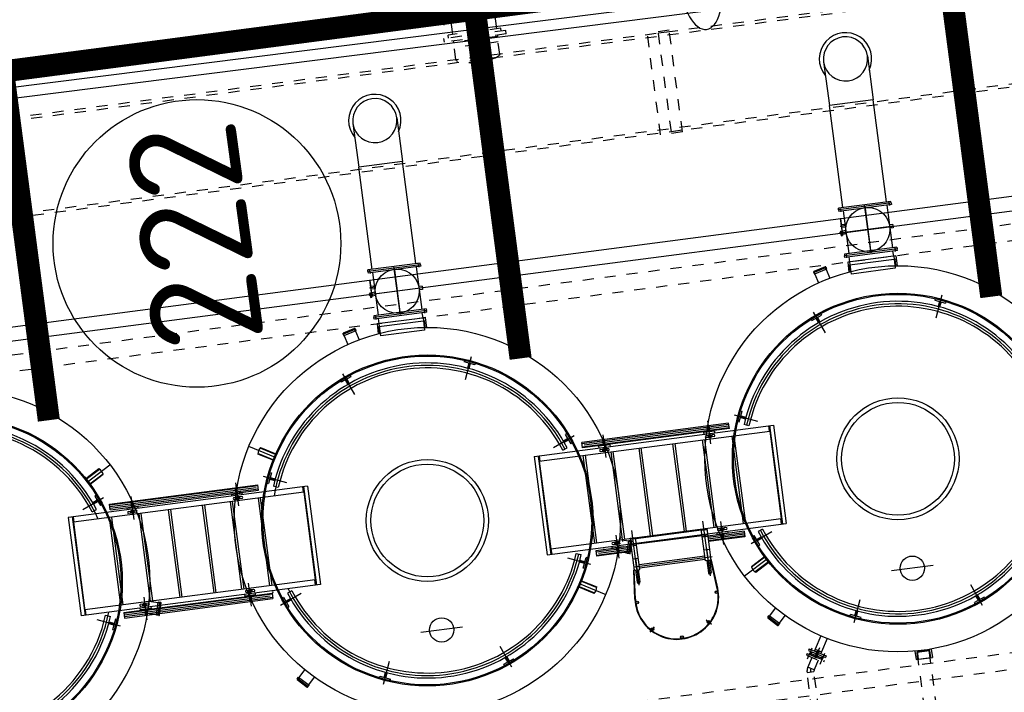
# Model space of a CAD drawing. Header units: metres. Extents: x 118052 to 118564, y 454784 to 455719.
# Tile 71 of 160: x 118263 to 118272, y 455273 to 455279. Entities that reach past the tile are written whole.
import ezdxf

# ---------------------------------------------------------------- set-up
doc = ezdxf.new("R2010")
doc.units = ezdxf.units.M
doc.header["$LTSCALE"] = 0.5
for name, pattern in [('DASHED', [19.05, 12.7, -6.35]), ('Tauw_HIDDEN3', [2.8, 2, -0.8]), ('Tauw_L_Center2', [6.499, 4, -0.833, 0.833, -0.833])]:
    doc.linetypes.add(name, pattern=pattern)
for name, color, linetype in [('_gebouwen', 7, 'Continuous'), ('_ob10', 7, 'Continuous'), ('A06-001-01', 7, 'Continuous'), ('EL_N_A_EB00----REVISIE~-_-----', 1, 'Continuous'), ('GRAAFWERKZAAMHEDEN', 6, 'Continuous'), ('KABELLOOP', 6, 'Continuous'), ('Koningsstal VIEUWPORT', 254, 'Continuous'), ('ME_N_A_EB00----kunstof-put~-_-----', 135, 'Continuous'), ('ME_N_H_EB00X---ALG_Stramien~-_-----', 135, 'Tauw_HIDDEN3'), ('ZU_N_-_AL999---LLVpvc400_zbr11__18_^100~-_-----', 7, 'Continuous'), ('ZU_N_-_EL999---LLVpvc400_zbr11~H_-----', 2, 'Tauw_L_Center2'), ('ZU_N_-_EL999---LLVpvc400_zbr11~W_-----', 2, 'Continuous')]:
    doc.layers.add(name, color=color, linetype=linetype)
doc.styles.add('ISOCPEUR', font='isocpeur.ttf', dxfattribs={"height": 2.5})
doc.styles.add('TAUW-ISOCP', font='tcb_isocp.shx')

# ---------------------------------------------------------------- blocks, each defined once
blk = doc.blocks.new('A$C6DFC50BF')
at = {"layer": 'GRAAFWERKZAAMHEDEN', "extrusion": (0, 0, -1)}
blk.add_ellipse((79919.1, -82922.2), major_axis=(451.5, 0), ratio=0.433042, dxfattribs=at)
at = {"layer": 'KABELLOOP', "linetype": 'DASHED', "const_width": 200}
for points in [[(79917.8, -55943.8), (79917.8, -91749.9), (53597.7, -91754.5), (53597.7, -89649.9)], [(76730.2, -76554.1), (79917.8, -76554.1)], [(76730.2, -80864.1), (79917.8, -80864.1)], [(76730.2, -85164.1), (79917.8, -85164.1)]]:
    blk.add_lwpolyline(points, dxfattribs=at)
blk = doc.blocks.new('Leidingen')
at = {"layer": 'ME_N_A_EB00----kunstof-put~-_-----'}
for points in [[(-187531, -21785), (-187536.1, -21780), (-187536.5, -21785)], [(-187521.5, -21835), (-187521.5, -21840), (-187526.5, -21835)], [(-187491.5, -21835), (-187491.5, -21840), (-187486.5, -21835)], [(-187521.5, -22435), (-187521.5, -22430), (-187526.5, -22435)], [(-187491.5, -22435), (-187491.5, -22430), (-187486.5, -22435)], [(-187531, -22485), (-187536.1, -22490), (-187536.5, -22485)]]:
    blk.add_hatch(color=256, dxfattribs=at).paths.add_polyline_path(points)
for p, q in [((-184621.5, -30635), (-184621.5, -13635)), ((-187296.4, -18949.3), (-187296.2, -16763.9)), ((-186396.2, -16764), (-187296.2, -16763.9)), ((-186396.4, -18949.4), (-186396.2, -16764)), ((-186396.2, -16799), (-187296.2, -16798.9)), ((-187296.2, -16803.9), (-187246.2, -16803.9)), ((-187296.2, -16808.9), (-187246.2, -16808.9)), ((-187246.2, -16803.9), (-187291.2, -16803.9)), ((-186446.2, -16804), (-187253.7, -16803.9)), ((-187246.4, -18909.3), (-187246.2, -16803.9)), ((-186446.4, -18909.4), (-186446.2, -16804)), ((-186396.2, -16804), (-186446.2, -16804)), ((-186446.2, -16804), (-186401.2, -16804)), ((-186396.2, -16809), (-186446.2, -16809)), ((-187434.1, -17103.6), (-187351.2, -16903.6)), ((-186341.9, -16903.6), (-186259, -17103.6)), ((-187462.9, -17042.7), (-187457.2, -17028.8)), ((-187364.8, -17067.1), (-187457.2, -17028.8)), ((-187417.9, -17045.1), (-187399.8, -17001.2)), ((-187404.1, -17050.8), (-187385.9, -17006.9)), ((-187319.3, -16984.1), (-187334.7, -17026.4)), ((-186373.7, -16984.1), (-186358.3, -17026.4)), ((-186235.8, -17028.8), (-186328.2, -17067)), ((-186288.9, -17050.8), (-186307.1, -17006.9)), ((-186275.1, -17045), (-186293.2, -17001.2)), ((-186230.1, -17042.6), (-186235.8, -17028.8)), ((-186124, -16999.5), (-186049.8, -17128.1)), ((-186119.9, -16997.2), (-186044.7, -17127.4)), ((-186101.6, -16975.4), (-185971.6, -17200.6)), ((-186073.5, -16970.4), (-185998.3, -17100.6)), ((-185995.2, -17096.6), (-186069.5, -16968)), ((-187370.6, -17080.9), (-187462.9, -17042.7)), ((-187370.6, -17080.9), (-187364.8, -17067.1)), ((-186322.4, -17080.9), (-186328.2, -17067)), ((-186230.1, -17042.6), (-186322.4, -17080.9)), ((-187366.2, -17150.9), (-187366.4, -18505.9)), ((-187316.2, -17150.9), (-187366.2, -17150.9)), ((-187356.4, -18505.9), (-187356.2, -17150.9)), ((-187341.4, -18485.9), (-187341.2, -17150.9)), ((-187326.4, -18505.9), (-187326.2, -17150.9)), ((-187316.2, -17150.9), (-187316.4, -18505.9)), ((-186446.2, -17131), (-187246.2, -17130.9)), ((-186446.2, -17151), (-187246.2, -17150.9)), ((-186376.6, -17150.5), (-186326.6, -17150.4)), ((-186376.2, -17151), (-186376.4, -18506)), ((-186366.4, -18506), (-186366.2, -17151)), ((-186351.4, -18486), (-186351.2, -17151)), ((-186336.4, -18506), (-186336.2, -17151)), ((-186326.2, -17151), (-186326.4, -18506)), ((-187296.2, -17300.9), (-187311.2, -17300.9)), ((-187311.2, -17400.9), (-187311.2, -17300.9)), ((-186381.2, -17301), (-186396.2, -17301)), ((-186381.2, -17301), (-186381.2, -17401)), ((-187410.5, -17350.9), (-187200.5, -17350.9)), ((-187374.6, -17443.2), (-187352.3, -17360.1)), ((-187311.2, -17343.4), (-187366.2, -17343.4)), ((-187311.2, -17358.4), (-187366.2, -17358.4)), ((-187316.2, -17343.4), (-187316.2, -17358.4)), ((-187288.4, -17345.9), (-187255.4, -17345.9)), ((-187280.2, -17310.9), (-187280.2, -17341.5)), ((-187280.2, -17341.5), (-187280.2, -17350.3)), ((-187280.2, -17380.9), (-187280.2, -17350.3)), ((-187271.2, -17324.6), (-187271.2, -17369.8)), ((-187268.3, -17471.7), (-187246.1, -17388.6)), ((-187262.2, -17310.9), (-187262.2, -17341.5)), ((-187262.2, -17341.5), (-187262.2, -17350.3)), ((-187262.2, -17380.9), (-187262.2, -17350.3)), ((-186282, -17351), (-186491.9, -17351)), ((-186404.1, -17346), (-186437, -17346)), ((-186430.2, -17311), (-186430.2, -17341.6)), ((-186430.2, -17341.6), (-186430.2, -17350.4)), ((-186430.2, -17381), (-186430.2, -17350.4)), ((-186421.2, -17324.7), (-186421.2, -17369.9)), ((-186412.2, -17311), (-186412.2, -17341.6)), ((-186412.2, -17341.6), (-186412.2, -17350.4)), ((-186412.2, -17381), (-186412.2, -17350.4)), ((-186326.2, -17343.5), (-186381.2, -17343.5)), ((-186326.2, -17358.5), (-186381.2, -17358.5)), ((-186376.2, -17313.5), (-186376.2, -17328.5)), ((-187385.1, -17463.2), (-187379.4, -17441.9)), ((-187383, -17466.8), (-187272.9, -17496.3)), ((-187379.4, -17441.9), (-187263.5, -17473)), ((-187374.6, -17443.2), (-187378.5, -17457.7)), ((-187378.5, -17457.7), (-187272.2, -17486.2)), ((-187296.2, -17400.9), (-187311.3, -17400.9)), ((-187268.3, -17471.7), (-187272.2, -17486.2)), ((-187269.2, -17494.2), (-187263.5, -17473)), ((-186446.2, -17401), (-187246.2, -17400.9)), ((-186446.2, -17421), (-187246.2, -17420.9)), ((-186381.2, -17401), (-186396.2, -17401)), ((-186446.3, -17671), (-187246.3, -17670.9)), ((-186446.3, -17691), (-187246.3, -17690.9)), ((-186446.3, -17981), (-187246.3, -17980.9)), ((-186446.3, -18001), (-187246.3, -18000.9)), ((-187296.3, -18255.9), (-187311.3, -18255.9)), ((-187311.3, -18355.9), (-187311.3, -18255.9)), ((-187280.3, -18275.9), (-187280.3, -18306.5)), ((-187262.3, -18275.9), (-187262.3, -18306.5)), ((-186446.3, -18236), (-187246.3, -18235.9)), ((-186446.3, -18256), (-187246.3, -18255.9)), ((-186430.3, -18276), (-186430.3, -18306.6)), ((-186412.3, -18276), (-186412.3, -18306.6)), ((-186381.3, -18256), (-186396.3, -18256)), ((-186381.3, -18256), (-186381.3, -18356)), ((-187410.6, -18305.9), (-187200.6, -18305.9)), ((-187366.3, -18298.4), (-187311.3, -18298.4)), ((-187366.3, -18313.4), (-187311.3, -18313.4)), ((-187316.3, -18313.4), (-187316.3, -18298.4)), ((-187311.4, -18355.9), (-187296.3, -18355.9)), ((-187288.5, -18310.9), (-187255.5, -18310.9)), ((-187280.3, -18315.3), (-187280.3, -18306.5)), ((-187280.3, -18345.9), (-187280.3, -18315.3)), ((-187271.3, -18332.2), (-187271.3, -18287)), ((-187262.3, -18315.3), (-187262.3, -18306.5)), ((-187262.3, -18345.9), (-187262.3, -18315.3)), ((-186282.1, -18306), (-186492, -18306)), ((-186404.2, -18311), (-186437.2, -18311)), ((-186430.3, -18315.4), (-186430.3, -18306.6)), ((-186430.3, -18346), (-186430.3, -18315.4)), ((-186421.3, -18332.3), (-186421.3, -18287.1)), ((-186412.3, -18315.4), (-186412.3, -18306.6)), ((-186412.3, -18346), (-186412.3, -18315.4)), ((-186396.3, -18356), (-186381.3, -18356)), ((-186381.3, -18298.5), (-186326.3, -18298.5)), ((-186381.3, -18313.5), (-186326.3, -18313.5)), ((-186376.3, -18343.5), (-186376.3, -18328.5)), ((-187316.4, -18505.9), (-187366.4, -18505.9)), ((-186446.4, -18491), (-187246.4, -18490.9)), ((-186446.4, -18511), (-187246.4, -18510.9)), ((-186376.4, -18506), (-186326.4, -18506)), ((-186124, -18670.6), (-186049.8, -18541.9)), ((-186119.9, -18672.8), (-186044.7, -18542.6)), ((-186101.6, -18694.7), (-185971.6, -18469.5)), ((-188121.5, -18629.4), (-188202.1, -18710)), ((-188115.8, -18637.9), (-188193.6, -18715.7)), ((-188117.2, -18629.4), (-188101.7, -18644.9)), ((-188105.2, -18648.5), (-188115.8, -18637.9)), ((-187370.6, -18589.1), (-187462.9, -18627.4)), ((-187462.9, -18627.4), (-187457.2, -18641.2)), ((-187364.8, -18603), (-187457.2, -18641.2)), ((-187434.1, -18566.4), (-187351.2, -18766.5)), ((-187417.9, -18625), (-187399.8, -18668.8)), ((-187404.1, -18619.2), (-187385.9, -18663.1)), ((-187370.6, -18589.1), (-187364.8, -18603)), ((-186341.9, -18766.5), (-186259, -18566.4)), ((-186322.4, -18589.1), (-186328.2, -18603)), ((-186235.8, -18641.3), (-186328.2, -18603)), ((-186230.1, -18627.4), (-186322.4, -18589.1)), ((-186288.9, -18619.3), (-186307.1, -18663.1)), ((-186275.1, -18625), (-186293.2, -18668.9)), ((-186230.1, -18627.4), (-186235.8, -18641.3)), ((-186073.5, -18699.6), (-185998.3, -18569.4)), ((-185995.2, -18573.4), (-186069.5, -18702)), ((-188202.1, -18714.2), (-188186.5, -18729.8)), ((-188183, -18726.3), (-188193.6, -18715.7)), ((-188101.7, -18644.9), (-188186.5, -18729.8)), ((-188183, -18726.3), (-188122.2, -18787.1)), ((-188105.2, -18648.5), (-188044.4, -18709.3)), ((-187319.3, -18685.9), (-187334.7, -18643.7)), ((-186373.7, -18685.9), (-186358.3, -18643.7)), ((-187296.4, -18904.3), (-187246.4, -18904.3)), ((-186396.4, -18904.4), (-186446.4, -18904.4)), ((-187296.4, -18909.3), (-187246.4, -18909.3)), ((-186396.4, -18914.4), (-187296.4, -18914.3)), ((-186396.4, -18949.4), (-187296.4, -18949.3)), ((-187246.4, -18909.3), (-187291.4, -18909.3)), ((-186446.4, -18909.4), (-187246.4, -18909.3)), ((-186446.4, -18909.4), (-186401.4, -18909.4)), ((-186396.4, -18909.4), (-186446.4, -18909.4)), ((-188265, -19397.4), (-188065, -19480.2)), ((-188204.1, -19368.5), (-188242.4, -19460.9)), ((-188190.2, -19374.2), (-188228.5, -19466.6)), ((-188212.2, -19427.3), (-188168.3, -19445.5)), ((-188206.5, -19413.5), (-188162.6, -19431.7)), ((-188204.1, -19368.5), (-188190.2, -19374.2)), ((-185428, -19397.4), (-185628, -19480.3)), ((-185486.6, -19413.5), (-185530.4, -19431.7)), ((-185480.8, -19427.4), (-185524.7, -19445.6)), ((-185489, -19368.5), (-185502.8, -19374.3)), ((-185464.5, -19466.7), (-185502.8, -19374.3)), ((-185450.7, -19460.9), (-185489, -19368.5)), ((-188242.4, -19460.9), (-188228.5, -19466.6)), ((-185450.7, -19460.9), (-185464.6, -19466.7)), ((-185088.2, -19456.9), (-185171.3, -19479.1)), ((-185068.2, -19446.3), (-185089.5, -19452)), ((-185058.4, -19567.9), (-185089.5, -19452)), ((-185088.2, -19456.9), (-185073.7, -19453)), ((-185045.2, -19559.2), (-185073.7, -19453)), ((-185035, -19558.6), (-185064.6, -19448.5)), ((-185059.7, -19563.1), (-185142.8, -19585.4)), ((-185059.7, -19563.1), (-185045.2, -19559.2)), ((-185037.2, -19562.3), (-185058.4, -19567.9)), ((-187846.5, -20174.7), (-187846.5, -19795.3)), ((-185131.6, -19785), (-185021.5, -19785)), ((-185131.6, -20185), (-185131.6, -19785)), ((-185021.5, -19765), (-185110.4, -19765)), ((-185108.7, -19779), (-185046.5, -19779)), ((-185046.5, -19779), (-185046.5, -20185)), ((-185021.5, -20205), (-185021.5, -19765)), ((-185021.5, -19785), (-184974.6, -19785)), ((-184979.6, -19762.5), (-184954.6, -19762.5)), ((-184974.6, -20225), (-184974.6, -19745)), ((-184974.6, -19745), (-184959.6, -19745)), ((-184939.6, -19762.5), (-184964.6, -19762.5)), ((-184959.6, -20225), (-184959.6, -19745)), ((-184944.6, -19745), (-184959.6, -19745)), ((-184959.6, -20225), (-184959.6, -19745)), ((-184944.6, -20225), (-184944.6, -19745)), ((-184554.6, -19785), (-184944.6, -19785)), ((-184775.2, -19738), (-184775.2, -19751)), ((-184733.8, -19738), (-184775.2, -19738)), ((-184619.8, -19751), (-184775.2, -19751)), ((-184773.2, -19740), (-184773.2, -19749)), ((-184733.8, -19740), (-184773.2, -19740)), ((-184619.8, -19749), (-184773.2, -19749)), ((-184764.6, -19785), (-184764.6, -19755)), ((-184734.6, -19755), (-184764.6, -19755)), ((-184757.1, -19732), (-184755.1, -19730)), ((-184757.1, -19738), (-184757.1, -19732)), ((-184742.1, -19732), (-184757.1, -19732)), ((-184757.1, -19749), (-184757.1, -19740)), ((-184757.1, -19755), (-184757.1, -19751)), ((-184744.1, -19730), (-184755.1, -19730)), ((-184749.6, -20220), (-184749.6, -19725)), ((-184742.1, -19732), (-184744.1, -19730)), ((-184742.1, -19738), (-184742.1, -19732)), ((-184742.1, -19749), (-184742.1, -19740)), ((-184742.1, -19755), (-184742.1, -19751)), ((-184734.6, -19785), (-184734.6, -19755)), ((-184733.8, -19738), (-184733.8, -19740)), ((-184702.1, -19785), (-184702.1, -19751)), ((-184677.1, -19751), (-184702.1, -19751)), ((-184689.6, -19792.8), (-184689.6, -19740.3)), ((-184677.1, -19785), (-184677.1, -19751)), ((-184619.8, -19749), (-184619.8, -19751)), ((-184534.6, -19762.5), (-184559.6, -19762.5)), ((-184554.6, -20225), (-184554.6, -19745)), ((-184539.6, -19745), (-184554.6, -19745)), ((-184544.6, -19762.5), (-184519.6, -19762.5)), ((-184539.6, -20225), (-184539.6, -19745)), ((-184539.6, -20225), (-184539.6, -19745)), ((-184539.6, -19745), (-184524.6, -19745)), ((-184524.6, -20225), (-184524.6, -19745)), ((-184524.6, -19785), (-183590.8, -19785)), ((-183590.8, -20185), (-183590.8, -19785)), ((-183190.8, -19785), (-183590.8, -19785)), ((-184534.6, -19985), (-184964.6, -19985)), ((-184947, -19985), (-184522.5, -19985)), ((-184947, -19985), (-184522.5, -19985)), ((-185021.5, -20185), (-185131.6, -20185)), ((-185021.5, -20205), (-185110.4, -20205)), ((-185046.5, -20191), (-185108.7, -20191)), ((-185046.5, -20185), (-185046.5, -20191)), ((-185021.5, -20185), (-184974.6, -20185)), ((-184979.6, -20207.5), (-184954.6, -20207.5)), ((-184974.6, -20225), (-184959.6, -20225)), ((-184939.6, -20207.5), (-184964.6, -20207.5)), ((-184944.6, -20225), (-184959.6, -20225)), ((-184554.6, -20185), (-184944.6, -20185)), ((-184764.6, -20215), (-184764.6, -20185)), ((-184734.6, -20215), (-184764.6, -20215)), ((-184734.6, -20215), (-184734.6, -20185)), ((-184534.6, -20207.5), (-184559.6, -20207.5)), ((-184539.6, -20225), (-184554.6, -20225)), ((-184544.6, -20207.5), (-184519.6, -20207.5)), ((-184539.6, -20225), (-184524.6, -20225)), ((-184524.6, -20185), (-183590.8, -20185)), ((-183190.8, -20185), (-183590.8, -20185)), ((-188265, -20572.5), (-188065.2, -20489.7)), ((-188242.4, -20509), (-188228.5, -20503.2)), ((-188242.4, -20509), (-188204.1, -20601.4)), ((-188228.5, -20503.2), (-188190.3, -20595.6)), ((-185428.1, -20572.5), (-185627.9, -20489.8)), ((-185502.8, -20595.7), (-185464.6, -20503.3)), ((-185489, -20601.4), (-185450.7, -20509)), ((-185450.7, -20509), (-185464.6, -20503.3)), ((-188212.3, -20542.5), (-188168.4, -20524.3)), ((-188206.5, -20556.3), (-188162.6, -20538.2)), ((-188204.1, -20601.4), (-188190.2, -20595.6)), ((-185486.6, -20556.4), (-185530.5, -20538.2)), ((-185480.8, -20542.6), (-185524.7, -20524.4)), ((-185489, -20601.4), (-185502.9, -20595.7)), ((-186396.5, -21020.6), (-187296.5, -21020.6)), ((-187296.5, -21020.6), (-187296.5, -23206)), ((-186396.5, -21020.6), (-186396.5, -23206)), ((-186396.5, -21055.6), (-187296.5, -21055.6)), ((-187296.5, -21060.6), (-187246.5, -21060.6)), ((-187296.5, -21065.6), (-187246.5, -21065.6)), ((-187246.5, -21060.6), (-187291.5, -21060.6)), ((-186446.5, -21060.6), (-187246.5, -21060.6)), ((-187246.5, -21060.6), (-187246.5, -23166)), ((-186446.5, -21060.6), (-186446.5, -23166)), ((-186446.5, -21060.6), (-186401.5, -21060.6)), ((-186396.5, -21060.6), (-186446.5, -21060.6)), ((-186396.5, -21065.6), (-186446.5, -21065.6)), ((-187434.1, -21403.4), (-187351.4, -21203.6)), ((-186259, -21403.5), (-186341.8, -21203.7)), ((-187591.6, -21275.4), (-187721.6, -21500.5)), ((-187697.9, -21396.6), (-187623.7, -21268.1)), ((-187619.6, -21270.4), (-187694.8, -21400.6)), ((-187573.2, -21297.2), (-187648.4, -21427.4)), ((-187569.1, -21299.6), (-187643.4, -21428.1)), ((-187418, -21344.9), (-187399.8, -21301)), ((-187404.1, -21350.6), (-187386, -21306.8)), ((-187319.3, -21284.1), (-187334.7, -21326.4)), ((-186373.7, -21284.1), (-186358.3, -21326.4)), ((-186289, -21350.7), (-186307.2, -21306.8)), ((-186275.1, -21344.9), (-186293.3, -21301)), ((-187463, -21342.5), (-187457.3, -21328.6)), ((-187463, -21342.5), (-187370.6, -21380.8)), ((-187457.3, -21328.6), (-187364.9, -21366.9)), ((-187370.6, -21380.8), (-187364.9, -21366.9)), ((-186328.3, -21366.9), (-186235.9, -21328.7)), ((-186322.5, -21380.8), (-186328.3, -21366.9)), ((-186322.5, -21380.8), (-186230.1, -21342.5)), ((-186230.1, -21342.5), (-186235.9, -21328.7)), ((-187316.5, -21463.9), (-187366.5, -21463.9)), ((-187366.5, -21785), (-187366.5, -21463.9)), ((-187356.5, -21463.9), (-187356.5, -21785)), ((-187341.5, -21483.9), (-187341.5, -21785)), ((-187326.5, -21463.9), (-187326.5, -21785)), ((-187316.5, -21785), (-187316.5, -21463.9)), ((-186446.5, -21458.9), (-187246.5, -21458.9)), ((-186446.5, -21478.9), (-187246.5, -21478.9)), ((-186376.5, -22806.1), (-186376.5, -21463.9)), ((-186376.5, -21463.9), (-186326.5, -21463.9)), ((-186366.5, -21463.9), (-186366.5, -22806.1)), ((-186351.5, -21483.9), (-186351.5, -22806.1)), ((-186336.5, -21463.9), (-186336.5, -22806.1)), ((-186326.5, -22806.1), (-186326.5, -21463.9)), ((-187410.8, -21663.9), (-187200.8, -21663.9)), ((-187374.6, -21743.3), (-187352.3, -21660.2)), ((-187366.5, -21656.4), (-187311.5, -21656.4)), ((-187366.5, -21671.4), (-187311.5, -21671.4)), ((-187316.5, -21656.4), (-187316.5, -21671.4)), ((-187311.6, -21613.9), (-187296.5, -21613.9)), ((-187311.5, -21613.9), (-187311.5, -21713.9)), ((-187288.7, -21658.9), (-187255.7, -21658.9)), ((-187280.5, -21623.9), (-187280.5, -21654.6)), ((-187280.5, -21654.6), (-187280.5, -21663.3)), ((-187280.5, -21693.9), (-187280.5, -21663.3)), ((-187271.5, -21637.6), (-187271.5, -21682.8)), ((-187262.5, -21623.9), (-187262.5, -21654.6)), ((-187262.5, -21654.6), (-187262.5, -21663.3)), ((-187262.5, -21693.9), (-187262.5, -21663.3)), ((-186282.3, -21663.9), (-186492.2, -21663.9)), ((-186404.4, -21658.9), (-186437.3, -21658.9)), ((-186430.5, -21623.9), (-186430.5, -21654.6)), ((-186430.5, -21654.6), (-186430.5, -21663.3)), ((-186430.5, -21693.9), (-186430.5, -21663.3)), ((-186421.5, -21637.6), (-186421.5, -21682.8)), ((-186412.5, -21623.9), (-186412.5, -21654.6)), ((-186412.5, -21654.6), (-186412.5, -21663.3)), ((-186412.5, -21693.9), (-186412.5, -21663.3)), ((-186396.5, -21613.9), (-186381.5, -21613.9)), ((-186381.5, -21713.9), (-186381.5, -21613.9)), ((-186381.5, -21656.4), (-186326.5, -21656.4)), ((-186381.5, -21671.4), (-186326.5, -21671.4)), ((-186376.5, -21626.4), (-186376.5, -21641.4)), ((-187798, -21761.5), (-187536.5, -21785)), ((-187797.5, -21756.5), (-187536.1, -21780)), ((-187385.1, -21763.2), (-187379.4, -21742)), ((-187379.4, -21742), (-187263.5, -21773)), ((-187374.6, -21743.3), (-187378.5, -21757.8)), ((-187378.5, -21757.8), (-187272.2, -21786.2)), ((-187268.3, -21771.8), (-187246.1, -21688.7)), ((-187251, -21713.9), (-187266, -21713.9)), ((-186446.5, -21713.9), (-187246.5, -21713.9)), ((-186446.5, -21733.9), (-187246.5, -21733.9)), ((-186381.5, -21713.9), (-186396.5, -21713.9)), ((-187428, -21810), (-187677, -21810)), ((-187536.5, -21797.5), (-187649, -21797.5)), ((-187536.5, -21822.5), (-187649, -21822.5)), ((-187536.5, -21785), (-187536.1, -21780)), ((-187536.1, -21780), (-187536.5, -21785)), ((-187536.5, -21785), (-187536.5, -21835)), ((-187376.5, -21785), (-187536.5, -21785)), ((-187536.5, -21785), (-187531, -21785)), ((-187536.5, -21835), (-187246.5, -21835)), ((-187531, -21785), (-187536.1, -21780)), ((-187531.5, -21810), (-187177, -21810)), ((-187526.5, -21835), (-187521.5, -21835)), ((-187521.5, -21840), (-187526.5, -21835)), ((-187521.5, -21835), (-187521.5, -22435)), ((-187521.5, -21835), (-187521.5, -21840)), ((-187506.5, -21790.5), (-187506.5, -22499.5)), ((-187491.5, -21835), (-187491.5, -22435)), ((-187491.5, -21835), (-187491.5, -21840)), ((-187486.5, -21835), (-187491.5, -21835)), ((-187491.5, -21840), (-187486.5, -21835)), ((-187436.5, -21835), (-187436.5, -21785)), ((-187383, -21766.9), (-187272.9, -21796.4)), ((-187326.5, -21785), (-187376.5, -21785)), ((-187246.5, -21785), (-187321.5, -21785)), ((-187316.5, -21835), (-187316.5, -21785)), ((-187306.5, -21835), (-187306.5, -21785)), ((-187306.5, -22435), (-187306.5, -21835)), ((-187306.5, -22435), (-187306.5, -21835)), ((-187268.3, -21771.8), (-187272.2, -21786.2)), ((-187269.2, -21794.3), (-187263.5, -21773)), ((-187256.5, -21835), (-187256.5, -21785)), ((-187256.5, -22435), (-187256.5, -21835)), ((-187256.5, -22435), (-187256.5, -21835)), ((-187246.5, -21835), (-187246.5, -21785)), ((-188068, -21898.5), (-188113.2, -21853.4)), ((-186446.5, -21968.9), (-187246.5, -21968.9)), ((-186446.5, -21988.9), (-187246.5, -21988.9)), ((-186446.5, -22278.9), (-187246.5, -22278.9)), ((-188068, -22371.5), (-188113.2, -22416.6)), ((-186446.5, -22298.9), (-187246.5, -22298.9)), ((-187428, -22460), (-187677, -22460)), ((-187536.5, -22447.5), (-187649, -22447.5)), ((-187536.5, -22472.5), (-187649, -22472.5)), ((-187536.5, -22435), (-187246.5, -22435)), ((-187536.5, -22485), (-187536.5, -22435)), ((-187531.5, -22460), (-187177, -22460)), ((-187521.5, -22430), (-187526.5, -22435)), ((-187526.5, -22435), (-187521.5, -22435)), ((-187521.5, -22435), (-187521.5, -22430)), ((-187491.5, -22435), (-187491.5, -22430)), ((-187491.5, -22430), (-187486.5, -22435)), ((-187486.5, -22435), (-187491.5, -22435)), ((-187436.5, -22435), (-187436.5, -22485)), ((-187316.5, -22435), (-187316.5, -22485)), ((-187306.5, -22435), (-187306.5, -22485)), ((-187256.5, -22435), (-187256.5, -22485)), ((-187246.5, -22435), (-187246.5, -22485)), ((-187798, -22508.5), (-187536.5, -22485)), ((-187797.5, -22513.5), (-187536.1, -22490)), ((-187536.5, -22485), (-187536.1, -22490)), ((-187246.5, -22485), (-187536.5, -22485)), ((-187536.5, -22485), (-187531, -22485)), ((-187536.1, -22490), (-187536.5, -22485)), ((-187531, -22485), (-187536.1, -22490)), ((-187366.5, -22818.9), (-187366.5, -22485)), ((-187356.5, -22485), (-187356.5, -22818.9)), ((-187341.5, -22485), (-187341.5, -22818.9)), ((-187326.5, -22485), (-187326.5, -22818.9)), ((-187316.5, -22818.9), (-187316.5, -22485)), ((-186446.5, -22548.9), (-187246.5, -22548.9)), ((-187410.8, -22618.9), (-187200.8, -22618.9)), ((-187311.5, -22611.4), (-187366.5, -22611.4)), ((-187311.5, -22626.4), (-187366.5, -22626.4)), ((-187316.5, -22626.4), (-187316.5, -22611.4)), ((-187296.5, -22568.9), (-187311.6, -22568.9)), ((-187311.5, -22568.9), (-187311.5, -22668.9)), ((-187288.7, -22623.9), (-187255.7, -22623.9)), ((-187280.5, -22588.9), (-187280.5, -22619.6)), ((-187280.5, -22628.3), (-187280.5, -22619.6)), ((-187280.5, -22658.9), (-187280.5, -22628.3)), ((-187271.5, -22645.3), (-187271.5, -22600.1)), ((-187262.5, -22588.9), (-187262.5, -22619.6)), ((-187262.5, -22628.3), (-187262.5, -22619.6)), ((-187262.5, -22658.9), (-187262.5, -22628.3)), ((-186446.5, -22568.9), (-187246.5, -22568.9)), ((-186282.3, -22618.9), (-186492.2, -22618.9)), ((-186404.4, -22623.9), (-186437.3, -22623.9)), ((-186430.5, -22588.9), (-186430.5, -22619.6)), ((-186430.5, -22628.3), (-186430.5, -22619.6)), ((-186430.5, -22658.9), (-186430.5, -22628.3)), ((-186421.5, -22645.3), (-186421.5, -22600.1)), ((-186412.5, -22588.9), (-186412.5, -22619.6)), ((-186412.5, -22628.3), (-186412.5, -22619.6)), ((-186412.5, -22658.9), (-186412.5, -22628.3)), ((-186381.5, -22568.9), (-186396.5, -22568.9)), ((-186381.5, -22668.9), (-186381.5, -22568.9)), ((-186326.5, -22611.4), (-186381.5, -22611.4)), ((-186326.5, -22626.4), (-186381.5, -22626.4)), ((-186376.5, -22656.4), (-186376.5, -22641.4)), ((-187296.5, -22668.9), (-187311.6, -22668.9)), ((-186381.5, -22668.9), (-186396.5, -22668.9)), ((-187591.6, -22994.6), (-187721.6, -22769.5)), ((-187316.5, -22818.9), (-187366.5, -22818.9)), ((-186446.5, -22818.9), (-187246.5, -22818.9)), ((-186376.5, -22806.1), (-186326.5, -22806.1)), ((-187697.9, -22873.4), (-187623.7, -23002)), ((-187619.6, -22999.6), (-187694.8, -22869.4)), ((-187573.2, -22972.8), (-187648.4, -22842.6)), ((-187569.1, -22970.5), (-187643.4, -22841.9)), ((-187463, -22927.5), (-187370.6, -22889.3)), ((-187457.3, -22941.4), (-187364.9, -22903.1)), ((-187434.1, -22866.6), (-187351.4, -23066.4)), ((-187404.1, -22919.4), (-187386, -22963.3)), ((-187370.6, -22889.3), (-187364.9, -22903.1)), ((-186446.5, -22838.9), (-187246.5, -22838.9)), ((-186259, -22866.6), (-186341.8, -23066.4)), ((-186322.5, -22889.2), (-186328.3, -22903.1)), ((-186328.3, -22903.1), (-186235.9, -22941.4)), ((-186322.5, -22889.2), (-186230.1, -22927.5)), ((-186289, -22919.4), (-186307.2, -22963.2)), ((-188121.5, -22929.4), (-188202.1, -23010)), ((-188115.9, -22937.8), (-188193.6, -23015.6)), ((-188101.7, -22944.9), (-188186.6, -23029.8)), ((-188117.3, -22929.4), (-188101.7, -22944.9)), ((-188105.3, -22948.4), (-188115.9, -22937.8)), ((-188105.3, -22948.4), (-188044.4, -23009.3)), ((-187463, -22927.5), (-187457.3, -22941.4)), ((-187418, -22925.1), (-187399.8, -22969)), ((-187319.3, -22985.9), (-187334.7, -22943.7)), ((-186373.7, -22985.9), (-186358.3, -22943.7)), ((-186275.1, -22925.1), (-186293.3, -22969)), ((-186230.1, -22927.5), (-186235.9, -22941.4)), ((-188202.1, -23014.2), (-188186.6, -23029.8)), ((-188183, -23026.2), (-188193.6, -23015.6)), ((-188183, -23026.2), (-188122.2, -23087)), ((-187296.5, -23161), (-187246.5, -23161)), ((-187296.5, -23166), (-187246.5, -23166)), ((-186396.5, -23171), (-187296.5, -23171)), ((-187246.5, -23166), (-187291.5, -23166)), ((-186446.5, -23166), (-187246.5, -23166)), ((-186396.5, -23161), (-186446.5, -23161)), ((-186396.5, -23166), (-186446.5, -23166)), ((-186446.5, -23166), (-186401.5, -23166)), ((-188556.5, -23356.7), (-188505.5, -23268.4)), ((-188464.6, -23255.6), (-188547.1, -23398.5)), ((-188492.5, -23275.9), (-188543.5, -23364.2)), ((-188450.7, -23263.6), (-188533.2, -23406.5)), ((-188492.5, -23275.9), (-188518, -23320)), ((-188492.5, -23275.9), (-188505.5, -23268.4)), ((-188448.1, -23288.2), (-188497, -23260)), ((-188480.3, -23282.9), (-188492.5, -23275.9)), ((-188450.7, -23263.6), (-188464.6, -23255.6)), ((-186396.5, -23206), (-187296.5, -23206)), ((-188556.5, -23356.7), (-188543.5, -23364.2)), ((-188518, -23320), (-188543.5, -23364.2)), ((-188531.3, -23371.2), (-188543.5, -23364.2)), ((-188453, -23357.5), (-188539.6, -23307.5)), ((-188485.6, -23347.9), (-188535, -23319.4)), ((-188477.6, -23334.1), (-188527, -23305.6)), ((-188508.1, -23362.9), (-188506, -23363.3)), ((-188474.5, -23308.7), (-188506, -23363.3)), ((-188490.4, -23372.3), (-188506, -23363.3)), ((-188458.9, -23317.7), (-188490.4, -23372.3)), ((-188485.6, -23347.9), (-188477.6, -23334.1)), ((-188475.9, -23307.2), (-188474.5, -23308.7)), ((-188458.9, -23317.7), (-188474.5, -23308.7)), ((-188346, -23382.9), (-188458.9, -23317.7)), ((-188510.6, -23396.4), (-188559.5, -23368.2)), ((-188533.2, -23406.5), (-188547.1, -23398.5)), ((-188377.5, -23437.5), (-188490.4, -23372.3)), ((-188265, -23697.6), (-188065.2, -23780.4)), ((-188242.4, -23761.1), (-188204.1, -23668.7)), ((-188228.5, -23766.8), (-188190.3, -23674.4)), ((-188206.5, -23713.7), (-188162.6, -23731.9)), ((-188204.1, -23668.7), (-188190.2, -23674.4)), ((-185428.1, -23697.5), (-185627.9, -23780.3)), ((-185486.6, -23713.6), (-185530.5, -23731.8)), ((-185489, -23668.6), (-185502.9, -23674.4)), ((-185502.8, -23674.4), (-185464.6, -23766.7)), ((-185489, -23668.6), (-185450.7, -23761)), ((-188242.4, -23761.1), (-188228.5, -23766.8)), ((-188212.3, -23727.5), (-188168.4, -23745.7)), ((-185480.8, -23727.5), (-185524.7, -23745.7)), ((-185450.7, -23761), (-185464.6, -23766.7)), ((-185088.2, -23756.9), (-185171.3, -23779.1)), ((-185068.2, -23746.3), (-185089.5, -23752)), ((-185058.4, -23867.9), (-185089.5, -23752)), ((-185088.2, -23756.9), (-185073.7, -23753)), ((-185045.2, -23859.2), (-185073.7, -23753)), ((-185035.1, -23858.6), (-185064.6, -23748.5)), ((-185059.7, -23863.1), (-185142.8, -23885.4)), ((-185059.7, -23863.1), (-185045.2, -23859.2)), ((-185037.2, -23862.3), (-185058.4, -23867.9)), ((-185021.5, -24065), (-185110.4, -24065)), ((-185108.7, -24079), (-185046.5, -24079)), ((-185046.5, -24079), (-185046.5, -24485)), ((-185021.5, -24505), (-185021.5, -24065)), ((-184979.6, -24062.5), (-184954.6, -24062.5)), ((-184974.6, -24525), (-184974.6, -24045)), ((-184974.6, -24045), (-184959.6, -24045)), ((-184939.6, -24062.5), (-184964.6, -24062.5)), ((-184959.6, -24525), (-184959.6, -24045)), ((-184944.6, -24045), (-184959.6, -24045)), ((-184959.6, -24525), (-184959.6, -24045)), ((-184944.6, -24525), (-184944.6, -24045)), ((-184775.2, -24038), (-184775.2, -24051)), ((-184733.8, -24038), (-184775.2, -24038)), ((-184619.8, -24051), (-184775.2, -24051)), ((-184773.2, -24040), (-184773.2, -24049)), ((-184733.8, -24040), (-184773.2, -24040)), ((-184619.8, -24049), (-184773.2, -24049)), ((-184764.6, -24085), (-184764.6, -24055)), ((-184734.6, -24055), (-184764.6, -24055)), ((-184757.1, -24032), (-184755.1, -24030)), ((-184757.1, -24038), (-184757.1, -24032)), ((-184742.1, -24032), (-184757.1, -24032)), ((-184757.1, -24049), (-184757.1, -24040)), ((-184757.1, -24055), (-184757.1, -24051)), ((-184744.1, -24030), (-184755.1, -24030)), ((-184749.6, -24520), (-184749.6, -24025)), ((-184742.1, -24032), (-184744.1, -24030)), ((-184742.1, -24038), (-184742.1, -24032)), ((-184742.1, -24049), (-184742.1, -24040)), ((-184742.1, -24055), (-184742.1, -24051)), ((-184734.6, -24085), (-184734.6, -24055)), ((-184733.8, -24038), (-184733.8, -24040)), ((-184702.1, -24085), (-184702.1, -24051)), ((-184677.1, -24051), (-184702.1, -24051)), ((-184689.6, -24092.8), (-184689.6, -24040.3)), ((-184677.1, -24085), (-184677.1, -24051)), ((-184619.8, -24049), (-184619.8, -24051)), ((-184534.6, -24062.5), (-184559.6, -24062.5)), ((-184554.6, -24525), (-184554.6, -24045)), ((-184539.6, -24045), (-184554.6, -24045)), ((-184544.6, -24062.5), (-184519.6, -24062.5)), ((-184539.6, -24525), (-184539.6, -24045)), ((-184539.6, -24525), (-184539.6, -24045)), ((-184539.6, -24045), (-184524.6, -24045)), ((-184524.6, -24525), (-184524.6, -24045)), ((-187846.5, -24474.7), (-187846.5, -24095.3)), ((-185131.6, -24085), (-185021.5, -24085)), ((-185131.6, -24485), (-185131.6, -24085)), ((-185021.5, -24085), (-184974.6, -24085)), ((-184554.6, -24085), (-184944.6, -24085)), ((-184524.6, -24085), (-183590.8, -24085)), ((-183590.8, -24485), (-183590.8, -24085)), ((-183190.8, -24085), (-183590.8, -24085)), ((-188671.6, -24225.5), (-188671.6, -24230.5)), ((-188610.5, -24225.5), (-188671.6, -24225.5)), ((-188606.6, -24230.5), (-188671.6, -24230.5)), ((-188671.6, -24230.5), (-188671.6, -24299.4)), ((-188594.9, -24210.5), (-188671.4, -24210.5)), ((-188671.4, -24210.5), (-188671.4, -24360.5)), ((-188595.6, -24230.5), (-188671.4, -24230.5)), ((-188606.6, -24230.5), (-188606.6, -24340.5)), ((-188604.6, -24232.5), (-188606.6, -24230.5)), ((-188602.6, -24230.5), (-188604.6, -24232.5)), ((-188604.6, -24232.5), (-188604.6, -24338.5)), ((-188602.6, -24340.5), (-188602.6, -24230.5)), ((-188595.6, -24230.5), (-188602.6, -24230.5)), ((-188671.6, -24299.4), (-188671.6, -24345.5)), ((-188671.6, -24340.5), (-188606.6, -24340.5)), ((-188671.6, -24345.5), (-188610.5, -24345.5)), ((-188595.6, -24340.5), (-188671.4, -24340.5)), ((-188606.6, -24340.5), (-188604.6, -24338.5)), ((-188604.6, -24338.5), (-188602.6, -24340.5)), ((-188602.6, -24340.5), (-188595.6, -24340.5)), ((-184534.6, -24285), (-184964.6, -24285)), ((-184947, -24285), (-184522.5, -24285)), ((-188594.9, -24360.5), (-188671.4, -24360.5)), ((-185021.5, -24485), (-185131.6, -24485)), ((-185021.5, -24505), (-185110.4, -24505)), ((-185046.5, -24491), (-185108.7, -24491)), ((-185046.5, -24485), (-185046.5, -24491)), ((-185021.5, -24485), (-184974.6, -24485)), ((-184979.6, -24507.5), (-184954.6, -24507.5)), ((-184974.6, -24525), (-184959.6, -24525)), ((-184939.6, -24507.5), (-184964.6, -24507.5)), ((-184944.6, -24525), (-184959.6, -24525)), ((-184554.6, -24485), (-184944.6, -24485)), ((-184764.6, -24515), (-184764.6, -24485)), ((-184734.6, -24515), (-184764.6, -24515)), ((-184734.6, -24515), (-184734.6, -24485)), ((-184534.6, -24507.5), (-184559.6, -24507.5)), ((-184539.6, -24525), (-184554.6, -24525)), ((-184544.6, -24507.5), (-184519.6, -24507.5)), ((-184539.6, -24525), (-184524.6, -24525)), ((-184524.6, -24485), (-183590.8, -24485)), ((-183190.8, -24485), (-183590.8, -24485)), ((-188265, -24872.7), (-188065, -24789.8)), ((-185428, -24872.6), (-185628, -24789.8)), ((-188242.4, -24809.2), (-188228.5, -24803.4)), ((-188204.1, -24901.6), (-188242.4, -24809.2)), ((-188190.2, -24895.8), (-188228.5, -24803.4)), ((-188212.2, -24842.7), (-188168.3, -24824.5)), ((-188206.5, -24856.6), (-188162.6, -24838.4)), ((-185486.6, -24856.5), (-185530.4, -24838.3)), ((-185480.8, -24842.6), (-185524.7, -24824.5)), ((-185464.5, -24803.4), (-185502.8, -24895.8)), ((-185450.7, -24809.1), (-185489, -24901.5)), ((-185450.7, -24809.1), (-185464.6, -24803.4)), ((-188204.1, -24901.6), (-188190.2, -24895.8)), ((-185489, -24901.5), (-185502.8, -24895.7))]:
    blk.add_line(p, q, dxfattribs=at)
for centre, radius in [((-186846.5, -15685), 1750), ((-186846.5, -15685.2), 1500), ((-186846.5, -15685.2), 1490), ((-187271.2, -17345.9), 15), ((-187271.2, -17345.9), 10), ((-186421.2, -17346), 15), ((-186421.2, -17346), 10), ((-186846.5, -19985), 1750), ((-187271.3, -18310.9), 15), ((-187271.3, -18310.9), 10), ((-186421.3, -18311), 15), ((-186421.3, -18311), 10), ((-186846.5, -19985.1), 1500), ((-186846.5, -19985.1), 1490), ((-186846.5, -19985.1), 553), ((-186846.5, -19985), 510.9), ((-184749.6, -19985), 200), ((-187846.5, -19985), 110), ((-187271.5, -21658.9), 15), ((-187271.5, -21658.9), 10), ((-186421.5, -21658.9), 15), ((-186421.5, -21658.9), 10), ((-187831.5, -21772.5), 12.5), ((-187831.5, -21772.5), 10), ((-188087.9, -21878.7), 12.5), ((-188087.9, -21878.7), 10), ((-188194, -22135), 12.5), ((-188194, -22135), 10), ((-188087.9, -22391.3), 12.5), ((-188087.9, -22391.3), 10), ((-186846.5, -24285), 1750), ((-187831.5, -22497.5), 12.5), ((-187831.5, -22497.5), 10), ((-187271.5, -22623.9), 15), ((-187271.5, -22623.9), 10), ((-186421.5, -22623.9), 15), ((-186421.5, -22623.9), 10), ((-186846.5, -24285.2), 1500), ((-186846.5, -24285.2), 1490), ((-186846.5, -24285.1), 553), ((-186846.5, -24285), 510.9), ((-184749.6, -24285), 200), ((-187846.5, -24285), 110)]:
    blk.add_circle(centre, radius, dxfattribs=at)
for centre, radius, start, end in [((-186846.5, -15684.9), 1427.5, 289.99812, 250.00188), ((-186846.5, -15684.9), 1405, 286.54077, 251.31986), ((-186846.5, -15684.9), 1382.5, 289.99806, 250.00194), ((-186057.6, -17051.6), 77, 275.83796, 324.16204), ((-187271.2, -17310.9), 9, 359.99336, 179.99336), ((-186421.2, -17311), 9, 359.99336, 179.99336), ((-187271.2, -17380.9), 9, 179.99336, 359.99336), ((-186421.2, -17381), 9, 179.99336, 359.99336), ((-187382.2, -17463.9), 3, 165, 255), ((-187272.1, -17493.5), 3, 255, 345), ((-187271.3, -18275.9), 9, 359.99336, 179.99336), ((-186421.3, -18276), 9, 359.99336, 179.99336), ((-187271.3, -18345.9), 9, 179.99336, 359.99336), ((-186421.3, -18346), 9, 179.99336, 359.99336), ((-187306.4, -18505.9), 10, 179.99336, 359.99336), ((-186057.6, -18618.5), 77, 35.83796, 84.16204), ((-188119.4, -18631.5), 3, 45, 135), ((-186846.5, -19985.1), 1405, 290, 73.45923), ((-186846.5, -19985.1), 1427.5, 109.99812, 250), ((-186846.5, -19985.1), 1405, 108.68014, 250), ((-186846.5, -19985.1), 1382.5, 109.99806, 250), ((-188200, -18712.1), 3, 135, 225), ((-186846.5, -19985.1), 1382.5, 290, 70.00194), ((-186846.5, -19985.1), 1427.5, 290, 70.00188), ((-185067.5, -19449.2), 3, 15, 105), ((-185037.9, -19559.4), 3, 285, 15), ((-183190.8, -19985), 200, 90, 270), ((-183190.8, -19985), 237.5, 237.3631, 122.63689), ((-183190.8, -19985), 200, 270, 90), ((-187635.5, -21351.5), 77, 215.83796, 264.16204), ((-186846.5, -19633.9), 1960, 256.1255, 256.42642), ((-187271.5, -21623.9), 9, 360, 180), ((-186421.5, -21623.9), 9, 360, 180), ((-187831.5, -22135), 380, 84.8646, 275.1353), ((-187831.5, -22135), 375, 84.8646, 275.1353), ((-187226, -21693.9), 9, 180, 360), ((-186421.5, -21693.9), 9, 180, 360), ((-187649, -21810), 12.5, 90, 270), ((-187382.2, -21764), 3, 165, 255), ((-187272.1, -21793.5), 3, 255, 345), ((-187649, -22460), 12.5, 90, 270), ((-187271.5, -22588.9), 9, 360, 180), ((-186421.5, -22588.9), 9, 360, 180), ((-187271.5, -22658.9), 9, 180, 360), ((-186421.5, -22658.9), 9, 180, 360), ((-187635.5, -22918.5), 77, 95.83796, 144.16204), ((-186846.5, -24284.9), 1427.5, 110, 250.00188), ((-186846.5, -24284.9), 1405, 110, 251.31986), ((-186846.5, -24284.9), 1382.5, 110, 250.00194), ((-188200, -23012.1), 3, 135, 225), ((-188119.4, -22931.5), 3, 45, 135), ((-186846.5, -24284.9), 1405, 286.54077, 70), ((-186846.5, -24284.9), 1382.5, 289.99806, 70), ((-186846.5, -24284.9), 1427.5, 289.99812, 70), ((-185067.5, -23749.2), 3, 15, 105), ((-185038, -23859.4), 3, 285, 15), ((-183190.8, -24285), 237.5, 237.3631, 122.63689), ((-183190.8, -24285), 200, 90, 270), ((-183190.8, -24285), 200, 270, 90)]:
    blk.add_arc(centre, radius, start, end, dxfattribs=at)
at = {"layer": 'ME_N_H_EB00X---ALG_Stramien~-_-----'}
for p, q in [((-183640.8, -30935), (-183640.8, -13635)), ((-183612.8, -31635), (-183612.8, -13635)), ((-182768.8, -31635), (-182768.8, -13635)), ((-182740.8, -31635), (-182740.8, -13635)), ((-188871.5, -13885), (-188871.5, -30385)), ((-184871.5, -30385), (-184871.5, -13885)), ((-188721.5, -14035), (-188721.5, -30235)), ((-185021.5, -30235), (-185021.5, -14035)), ((-182567.8, -20781.3), (-182579.8, -20785)), ((-182567.8, -21267.5), (-182567.8, -20702.5)), ((-182567.8, -20702.5), (-182535.8, -20702.5)), ((-182535.8, -21267.5), (-182535.8, -20702.5)), ((-182535.8, -20744), (-182509.8, -20744)), ((-182509.8, -21226), (-182509.8, -20744)), ((-182509.8, -21226), (-182509.8, -20744)), ((-182509.8, -21226), (-182509.8, -20744)), ((-182509.8, -21226), (-182509.8, -20744)), ((-182740.8, -20785), (-182579.8, -20785)), ((-182629.8, -21185), (-182629.8, -20785)), ((-182579.8, -21185), (-182579.8, -20785)), ((-182740.8, -21185), (-182579.8, -21185)), ((-182567.8, -21188.7), (-182579.8, -21185)), ((-182535.8, -21226), (-182509.8, -21226)), ((-182567.8, -21267.5), (-182535.8, -21267.5)), ((-183655.8, -22735), (-183655.8, -22535)), ((-183655.8, -22535), (-182725.8, -22535)), ((-183640.8, -22735), (-183640.8, -22535)), ((-182740.8, -22735), (-182740.8, -22535)), ((-182725.8, -22735), (-182725.8, -22535)), ((-183640.8, -22635), (-182740.8, -22635)), ((-183655.8, -22735), (-182725.8, -22735)), ((-189208.5, -23216.9), (-188658.9, -23216.9)), ((-188658.9, -23216.9), (-188658.9, -23279.9)), ((-188643.2, -23284.1), (-188611.7, -23229.5)), ((-188529.1, -23277.2), (-188611.7, -23229.5)), ((-188503.6, -23233.1), (-188586.1, -23376)), ((-188489.7, -23241.1), (-188572.2, -23384)), ((-188538.3, -23236.1), (-188489.4, -23264.3)), ((-188489.7, -23241.1), (-188503.6, -23233.1)), ((-189208.5, -23279.9), (-188658.9, -23279.9)), ((-188560.6, -23331.8), (-188643.2, -23284.1)), ((-188600.8, -23344.3), (-188551.9, -23372.6)), ((-188572.2, -23384), (-188586.1, -23376)), ((-189125.4, -24230), (-188671.6, -24230)), ((-189125.4, -24340), (-188671.6, -24340))]:
    blk.add_line(p, q, dxfattribs=at)
for radius in [94.5, 63, 31.5]:
    blk.add_arc((-188658.9, -23311.4), radius, 60, 90, dxfattribs=at)
at = {"layer": 'ME_N_H_EB00X---ALG_Stramien~-_-----', "extrusion": (0, 0, -1)}
blk.add_ellipse((-182740.8, -20985), major_axis=(0, 200), ratio=0.234436, start_param=3.141593, end_param=6.283185, dxfattribs=at)
at = {"layer": 'ZU_N_-_EL999---LLVpvc400_zbr11~H_-----'}
blk.add_lwpolyline([(-178129.4, -25400.9), (-180615.7, -21086, 0.267949), (-180790.6, -20985), (-182509.8, -20985)], format="xyb", dxfattribs=at)
at = {"layer": 'ZU_N_-_EL999---LLVpvc400_zbr11~W_-----'}
for points in [[(-177956.2, -25300.9), (-180442.5, -20986, 0.267949), (-180790.6, -20785), (-182509.8, -20785)], [(-178302.6, -25500.9), (-180788.9, -21186, 0.267949), (-180790.6, -21185), (-182509.8, -21185)]]:
    blk.add_lwpolyline(points, format="xyb", dxfattribs=at)
at = {"layer": 'EL_N_A_EB00----REVISIE~-_-----'}
blk.add_blockref('A$C6DFC50BF', (-262229.9, 59850.1), dxfattribs=at)
at = {"layer": 'ZU_N_-_AL999---LLVpvc400_zbr11__18_^100~-_-----', "ltscale": 2, "style": 'TAUW-ISOCP', "oblique": 20.00024}
blk.add_text('bob. -0.200', height=360, dxfattribs=at).set_placement((-182449.8, -20723.6))

msp = doc.modelspace()

# ---------------------------------------------------------------- linework, layer by layer
at = {"layer": '_gebouwen'}
msp.add_lwpolyline([(118260.528, 455275.76), (118261.128, 455271.31), (118277.958, 455273.425), (118277.384, 455277.953), (118260.528, 455275.76)], dxfattribs=at)
msp.add_circle((118264.4387, 455276.9345), 1.3, dxfattribs=at)
at = {"layer": '_ob10'}
for points in [[(118245.354, 455275.934), (118259.482, 455277.831), (118269.589, 455279.107), (118269.168, 455283.156), (118269.1208, 455283.6104)], [(118245.3407, 455276.0331), (118259.4691, 455277.9302), (118269.4794, 455279.194), (118269.0685, 455283.1457), (118269.0275, 455283.5407)]]:
    msp.add_lwpolyline(points, dxfattribs=at)

# ---------------------------------------------------------------- block references
at = {"layer": 'Koningsstal VIEUWPORT', "color": 6, "xscale": 0.0009975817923, "yscale": 0.0009975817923, "zscale": 0.0009975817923, "rotation": 97.46987594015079}
msp.add_blockref('Leidingen', (118222.5204, 455456.6507), dxfattribs=at)

# ---------------------------------------------------------------- texts
at = {"layer": 'A06-001-01', "style": 'ISOCPEUR'}
msp.add_text('222', height=1, rotation=97.75058, dxfattribs=at).set_placement((118265.0506, 455276.0591))

doc.saveas('drawing.dxf')
